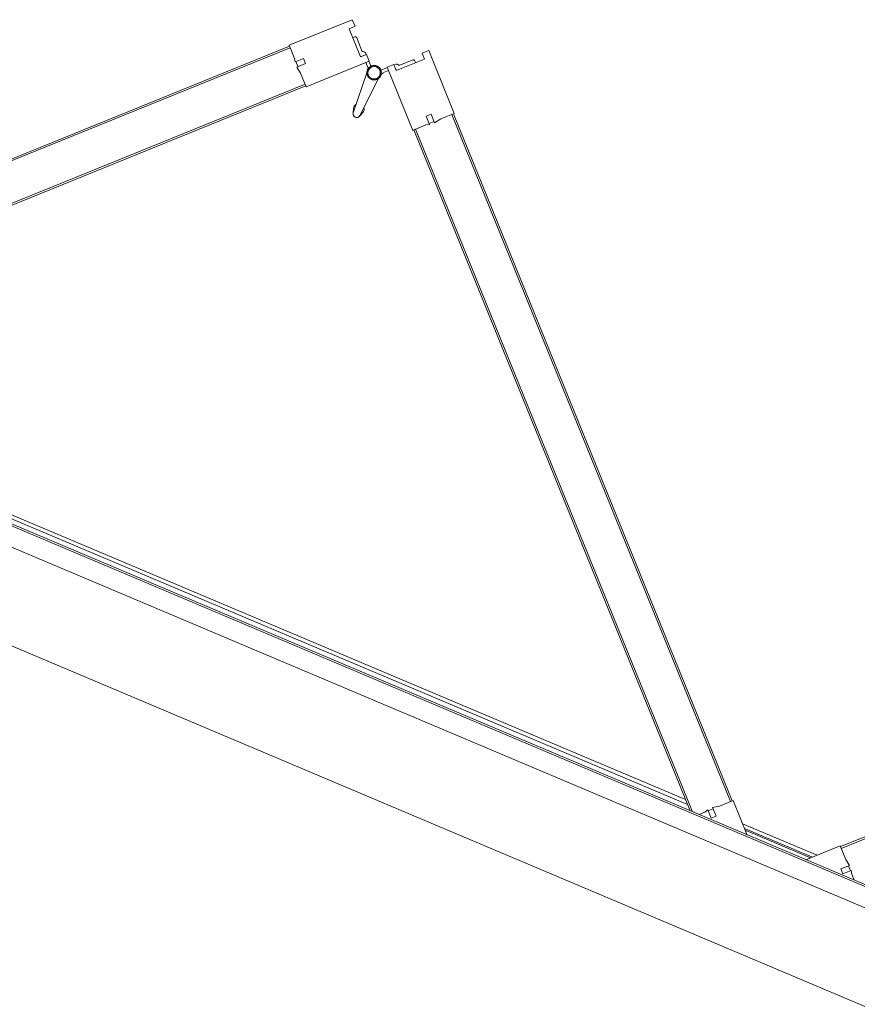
# Model space of a CAD drawing. Header units: millimetres. Extents: x 1512 to 2105, y 794 to 1149.
# Tile 140 of 256: x 1685.243 to 1686.18, y 1098.019 to 1099.12. Entities that reach past the tile are written whole.
import ezdxf

# ---------------------------------------------------------------- set-up
doc = ezdxf.new("R2010")
doc.units = ezdxf.units.MM
doc.layers.add('A-DOOR', color=31, linetype='Continuous', lineweight=9)

# ---------------------------------------------------------------- blocks, each defined once
blk = doc.blocks.new('5-panel_Bi-fold_external_door_10806 - Type 1-V11-همکف')
at = {"layer": 'A-DOOR'}
for p, q in [((-1.6227, 0.7434), (-1.6764, 0.6897)), ((-1.617, 0.7378), (-1.6227, 0.7434)), ((-1.6219, 0.7328), (-1.617, 0.7378)), ((-1.5305, 0.7449), (-1.5362, 0.7393)), ((-1.5362, 0.7393), (-1.5312, 0.7343)), ((-1.4768, 0.6912), (-1.5305, 0.7449)), ((-1.5979, 0.7088), (-1.6219, 0.7328)), ((-1.6124, 0.7268), (-1.6142, 0.7251)), ((-1.6124, 0.7268), (-1.6142, 0.7251)), ((-1.6124, 0.7268), (-1.6142, 0.7251)), ((-1.5992, 0.7157), (-1.6103, 0.7268)), ((-1.5312, 0.7343), (-1.5553, 0.7103)), ((-1.5429, 0.7284), (-1.554, 0.7173)), ((-1.539, 0.7266), (-1.5407, 0.7284)), ((-1.539, 0.7266), (-1.5407, 0.7284)), ((-1.539, 0.7266), (-1.5407, 0.7284)), ((-1.5586, 0.7165), (-1.56, 0.7151)), ((-1.641, 0.6543), (-1.5873, 0.7081)), ((-1.593, 0.7137), (-1.5979, 0.7088)), ((-1.5931, 0.7136), (-1.5946, 0.715)), ((-1.5873, 0.7081), (-1.593, 0.7137)), ((-1.5901, 0.7052), (-1.5858, 0.701)), ((-1.5821, 0.7025), (-1.5875, 0.7079)), ((-1.5657, 0.7094), (-1.5713, 0.7039)), ((-1.5673, 0.7025), (-1.5631, 0.7068)), ((-1.5602, 0.7153), (-1.5659, 0.7096)), ((-1.5659, 0.7096), (-1.5121, 0.6558)), ((-1.5553, 0.7103), (-1.5602, 0.7153)), ((-1.5844, 0.695), (-1.5811, 0.648)), ((-1.5731, 0.648), (-1.5698, 0.695)), ((-1.5706, 0.7031), (-1.5708, 0.7033)), ((-1.5706, 0.7031), (-1.5708, 0.7033)), ((-1.5706, 0.7031), (-1.5708, 0.7033)), ((-1.5706, 0.7031), (-1.5708, 0.7033)), ((-1.5706, 0.7031), (-1.5708, 0.7033)), ((-1.5706, 0.7031), (-1.5708, 0.7033)), ((-1.5706, 0.7031), (-1.5708, 0.7033)), ((-1.5706, 0.7031), (-1.5708, 0.7033)), ((-1.5706, 0.7031), (-1.5708, 0.7033)), ((-1.6757, 0.689), (-2.262, 0.1027)), ((-1.6743, 0.6876), (-2.2606, 0.1012)), ((-1.6764, 0.6897), (-1.6652, 0.6785)), ((-1.6757, 0.689), (-1.6743, 0.6876)), ((-1.4883, 0.6797), (-1.4768, 0.6912)), ((-1.4789, 0.6891), (-1.4775, 0.6905)), ((-1.4789, 0.6891), (-0.8926, 0.1027)), ((-1.4775, 0.6905), (-0.8912, 0.1042)), ((-0.7598, 0.1042), (-0.1735, 0.6905)), ((-0.7584, 0.1027), (-0.1721, 0.6891)), ((-1.6652, 0.6785), (-1.6632, 0.675)), ((-1.6632, 0.675), (-1.6561, 0.6821)), ((-1.6624, 0.6757), (-1.6582, 0.6715)), ((-1.6518, 0.6779), (-1.6592, 0.6705)), ((-1.6561, 0.6821), (-1.6518, 0.6779)), ((-1.5045, 0.6762), (-1.5003, 0.6804)), ((-1.4974, 0.6691), (-1.5045, 0.6762)), ((-1.5003, 0.6804), (-1.493, 0.6731)), ((-1.4982, 0.6698), (-1.4939, 0.6741)), ((-1.493, 0.6731), (-1.4883, 0.6797)), ((-1.6592, 0.6705), (-1.6526, 0.6659)), ((-1.6526, 0.6659), (-1.641, 0.6543)), ((-1.5121, 0.6558), (-1.501, 0.667)), ((-1.501, 0.667), (-1.4974, 0.6691)), ((-1.6432, 0.6565), (-2.2239, 0.0757)), ((-1.6417, 0.655), (-2.2211, 0.0757)), ((-1.6432, 0.6565), (-1.6417, 0.655)), ((-1.5827, 0.6523), (-1.5809, 0.647)), ((-1.5827, 0.6523), (-1.5811, 0.648)), ((-1.5809, 0.647), (-1.5827, 0.6523)), ((-1.5733, 0.647), (-1.5714, 0.6523)), ((-1.5714, 0.6523), (-1.5733, 0.647)), ((-1.5714, 0.6523), (-1.5731, 0.648)), ((-1.5114, 0.6566), (-1.51, 0.658)), ((-1.5114, 0.6566), (-0.9303, 0.0755)), ((-1.51, 0.658), (-0.9275, 0.0755)), ((-1.5809, 0.647), (-1.5811, 0.648)), ((-1.5733, 0.647), (-1.5732, 0.6474)), ((-0.8905, 0.1049), (-0.902, 0.0933)), ((-0.8912, 0.1042), (-0.8926, 0.1027)), ((-0.861, 0.0755), (-0.8905, 0.1049)), ((-0.7605, 0.1049), (-0.7899, 0.0755)), ((-0.749, 0.0933), (-0.7605, 0.1049)), ((-0.7584, 0.1027), (-0.7598, 0.1042)), ((-0.902, 0.0933), (-0.9086, 0.0887)), ((-0.9086, 0.0887), (-0.9012, 0.0814)), ((-0.7498, 0.0814), (-0.7424, 0.0887)), ((-0.7424, 0.0887), (-0.749, 0.0933)), ((-2.2157, 0.0811), (-0.936, 0.0811)), ((-0.94, 0.0851), (-2.2117, 0.0851)), ((-0.9147, 0.0807), (-0.9199, 0.0755)), ((-0.9126, 0.0842), (-0.9147, 0.0807)), ((-0.9055, 0.0771), (-0.9126, 0.0842)), ((-0.9076, 0.0877), (-0.9118, 0.0835)), ((-0.9012, 0.0814), (-0.9055, 0.0771)), ((-0.7803, 0.0851), (-0.8707, 0.0851)), ((-0.8667, 0.0811), (-0.7843, 0.0811)), ((-0.788, 0.0796), (-0.863, 0.0796)), ((-0.7455, 0.0771), (-0.7498, 0.0814)), ((-0.7384, 0.0842), (-0.7455, 0.0771)), ((-0.7391, 0.0835), (-0.7434, 0.0877)), ((-0.7363, 0.0807), (-0.7384, 0.0842)), ((-0.7311, 0.0755), (-0.7363, 0.0807)), ((2.581, 0.0759), (-2.331, 0.0759)), ((2.581, 0.0737), (-2.331, 0.0737)), ((-2.331, 0.0516), (2.581, 0.0516)), ((-2.331, -0.05), (2.581, -0.05))]:
    blk.add_line(p, q, dxfattribs=at)
at = {"layer": 'A-DOOR', "flags": 128}
for points in [[(-1.5771, 0.7063), (-1.5774, 0.7063), (-1.5777, 0.7063), (-1.578, 0.7063), (-1.5784, 0.7062), (-1.5787, 0.7062), (-1.579, 0.7061), (-1.5793, 0.706), (-1.5796, 0.7059), (-1.5799, 0.7058), (-1.5802, 0.7057), (-1.5805, 0.7056), (-1.5808, 0.7054), (-1.5811, 0.7053), (-1.5813, 0.7051), (-1.5816, 0.7049), (-1.5819, 0.7048), (-1.5821, 0.7046), (-1.5824, 0.7044), (-1.5826, 0.7041), (-1.5828, 0.7039), (-1.583, 0.7037), (-1.5832, 0.7034), (-1.5834, 0.7032), (-1.5836, 0.7029), (-1.5838, 0.7027), (-1.584, 0.7024), (-1.5841, 0.7021), (-1.5843, 0.7018), (-1.5844, 0.7015), (-1.5845, 0.7012), (-1.5846, 0.7009), (-1.5847, 0.7006), (-1.5848, 0.7003), (-1.5849, 0.7), (-1.585, 0.6997), (-1.585, 0.6994), (-1.585, 0.6991), (-1.5851, 0.6987), (-1.5851, 0.6984), (-1.5851, 0.6981), (-1.5851, 0.6978), (-1.585, 0.6975), (-1.585, 0.6972), (-1.5849, 0.6968), (-1.5849, 0.6965), (-1.5848, 0.6962), (-1.5847, 0.6959), (-1.5846, 0.6956), (-1.5845, 0.6953), (-1.5844, 0.695), (-1.5842, 0.6947), (-1.5841, 0.6944), (-1.5839, 0.6942), (-1.5837, 0.6939), (-1.5836, 0.6936), (-1.5834, 0.6934), (-1.5832, 0.6931), (-1.5829, 0.6929), (-1.5827, 0.6927), (-1.5825, 0.6924), (-1.5822, 0.6922), (-1.582, 0.692), (-1.5817, 0.6918), (-1.5815, 0.6917), (-1.5812, 0.6915), (-1.5809, 0.6913), (-1.5806, 0.6912), (-1.5804, 0.691), (-1.5801, 0.6909), (-1.5798, 0.6908), (-1.5795, 0.6907), (-1.5792, 0.6906), (-1.5788, 0.6905), (-1.5785, 0.6905), (-1.5782, 0.6904), (-1.5779, 0.6904), (-1.5776, 0.6904), (-1.5773, 0.6903), (-1.5771, 0.6903)], [(-1.5771, 0.7063), (-1.5774, 0.7063), (-1.5777, 0.7063), (-1.578, 0.7063), (-1.5784, 0.7062), (-1.5787, 0.7062), (-1.579, 0.7061), (-1.5793, 0.706), (-1.5796, 0.7059), (-1.5799, 0.7058), (-1.5802, 0.7057), (-1.5805, 0.7056), (-1.5808, 0.7054), (-1.5811, 0.7053), (-1.5813, 0.7051), (-1.5816, 0.7049), (-1.5819, 0.7048), (-1.5821, 0.7046), (-1.5824, 0.7044), (-1.5826, 0.7041), (-1.5828, 0.7039), (-1.583, 0.7037)], [(-1.5771, 0.7063), (-1.5774, 0.7063), (-1.5777, 0.7063), (-1.578, 0.7063), (-1.5784, 0.7062), (-1.5787, 0.7062), (-1.579, 0.7061), (-1.5793, 0.706), (-1.5796, 0.7059), (-1.5799, 0.7058), (-1.5802, 0.7057), (-1.5805, 0.7056), (-1.5808, 0.7054), (-1.5811, 0.7053), (-1.5813, 0.7051), (-1.5816, 0.7049), (-1.5819, 0.7048), (-1.5821, 0.7046), (-1.5824, 0.7044), (-1.5826, 0.7041), (-1.5828, 0.7039), (-1.583, 0.7037)], [(-1.5771, 0.7063), (-1.5774, 0.7063), (-1.5777, 0.7063), (-1.578, 0.7063), (-1.5784, 0.7062), (-1.5787, 0.7062), (-1.579, 0.7061), (-1.5793, 0.706), (-1.5796, 0.7059), (-1.5799, 0.7058), (-1.5802, 0.7057), (-1.5805, 0.7056), (-1.5808, 0.7054), (-1.5811, 0.7053), (-1.5813, 0.7051), (-1.5816, 0.7049), (-1.5819, 0.7048), (-1.5821, 0.7046), (-1.5824, 0.7044), (-1.5826, 0.7041), (-1.5828, 0.7039), (-1.583, 0.7037)], [(-1.5771, 0.7063), (-1.5774, 0.7063), (-1.5777, 0.7063), (-1.578, 0.7063), (-1.5784, 0.7062), (-1.5787, 0.7062), (-1.579, 0.7061), (-1.5793, 0.706), (-1.5796, 0.7059), (-1.5799, 0.7058), (-1.5802, 0.7057), (-1.5805, 0.7056), (-1.5808, 0.7054), (-1.5811, 0.7053), (-1.5813, 0.7051), (-1.5816, 0.7049), (-1.5819, 0.7048), (-1.5821, 0.7046), (-1.5824, 0.7044), (-1.5826, 0.7041), (-1.5828, 0.7039), (-1.583, 0.7037)], [(-1.5771, 0.7063), (-1.5774, 0.7063), (-1.5777, 0.7063), (-1.578, 0.7063), (-1.5784, 0.7062), (-1.5787, 0.7062), (-1.579, 0.7061), (-1.5793, 0.706), (-1.5796, 0.7059), (-1.5799, 0.7058), (-1.5802, 0.7057), (-1.5805, 0.7056), (-1.5808, 0.7054), (-1.5811, 0.7053), (-1.5813, 0.7051), (-1.5816, 0.7049), (-1.5819, 0.7048), (-1.5821, 0.7046), (-1.5824, 0.7044), (-1.5826, 0.7041), (-1.5828, 0.7039), (-1.583, 0.7037)], [(-1.5771, 0.7063), (-1.5774, 0.7063), (-1.5777, 0.7063), (-1.578, 0.7063), (-1.5784, 0.7062), (-1.5787, 0.7062), (-1.579, 0.7061), (-1.5793, 0.706), (-1.5796, 0.7059), (-1.5799, 0.7058), (-1.5802, 0.7057), (-1.5805, 0.7056), (-1.5808, 0.7054), (-1.5811, 0.7053), (-1.5813, 0.7051), (-1.5816, 0.7049), (-1.5819, 0.7048), (-1.5821, 0.7046), (-1.5824, 0.7044), (-1.5826, 0.7041), (-1.5828, 0.7039), (-1.583, 0.7037)], [(-1.5771, 0.7063), (-1.5774, 0.7063), (-1.5777, 0.7063), (-1.578, 0.7063), (-1.5784, 0.7062), (-1.5787, 0.7062), (-1.579, 0.7061), (-1.5793, 0.706), (-1.5796, 0.7059), (-1.5799, 0.7058), (-1.5802, 0.7057), (-1.5805, 0.7056), (-1.5808, 0.7054), (-1.5811, 0.7053), (-1.5813, 0.7051), (-1.5816, 0.7049), (-1.5819, 0.7048), (-1.5821, 0.7046), (-1.5824, 0.7044), (-1.5826, 0.7041), (-1.5828, 0.7039), (-1.583, 0.7037)], [(-1.5771, 0.7063), (-1.5774, 0.7063), (-1.5777, 0.7063), (-1.578, 0.7063), (-1.5784, 0.7062), (-1.5787, 0.7062), (-1.579, 0.7061), (-1.5793, 0.706), (-1.5796, 0.7059), (-1.5799, 0.7058), (-1.5802, 0.7057), (-1.5805, 0.7056), (-1.5808, 0.7054), (-1.5811, 0.7053), (-1.5813, 0.7051), (-1.5816, 0.7049), (-1.5819, 0.7048), (-1.5821, 0.7046), (-1.5824, 0.7044), (-1.5826, 0.7041), (-1.5828, 0.7039), (-1.583, 0.7037)], [(-1.5771, 0.7063), (-1.5774, 0.7063), (-1.5777, 0.7063), (-1.578, 0.7063), (-1.5784, 0.7062), (-1.5787, 0.7062), (-1.579, 0.7061), (-1.5793, 0.706), (-1.5796, 0.7059), (-1.5799, 0.7058), (-1.5802, 0.7057), (-1.5805, 0.7056), (-1.5808, 0.7054), (-1.5811, 0.7053), (-1.5813, 0.7051), (-1.5816, 0.7049), (-1.5819, 0.7048), (-1.5821, 0.7046), (-1.5824, 0.7044), (-1.5826, 0.7041), (-1.5828, 0.7039), (-1.583, 0.7037)], [(-1.5771, 0.7063), (-1.5774, 0.7063), (-1.5777, 0.7063), (-1.578, 0.7063), (-1.5784, 0.7062), (-1.5787, 0.7062), (-1.579, 0.7061), (-1.5793, 0.706), (-1.5796, 0.7059), (-1.5799, 0.7058), (-1.5802, 0.7057), (-1.5805, 0.7056), (-1.5808, 0.7054), (-1.5811, 0.7053), (-1.5813, 0.7051), (-1.5816, 0.7049), (-1.5819, 0.7048), (-1.5821, 0.7046), (-1.5824, 0.7044), (-1.5826, 0.7041), (-1.5828, 0.7039), (-1.583, 0.7037)], [(-1.5771, 0.7063), (-1.5774, 0.7063), (-1.5777, 0.7063), (-1.578, 0.7063), (-1.5784, 0.7062), (-1.5787, 0.7062), (-1.579, 0.7061), (-1.5793, 0.706), (-1.5796, 0.7059), (-1.5799, 0.7058), (-1.5802, 0.7057), (-1.5805, 0.7056), (-1.5808, 0.7054), (-1.5811, 0.7053), (-1.5813, 0.7051), (-1.5816, 0.7049), (-1.5819, 0.7048), (-1.5821, 0.7046), (-1.5824, 0.7044), (-1.5826, 0.7041), (-1.5828, 0.7039), (-1.583, 0.7037)], [(-1.5771, 0.7063), (-1.5774, 0.7063), (-1.5777, 0.7063), (-1.578, 0.7063), (-1.5784, 0.7062), (-1.5787, 0.7062), (-1.579, 0.7061), (-1.5793, 0.706), (-1.5796, 0.7059), (-1.5799, 0.7058), (-1.5802, 0.7057), (-1.5805, 0.7056), (-1.5808, 0.7054), (-1.5811, 0.7053), (-1.5813, 0.7051), (-1.5816, 0.7049), (-1.5819, 0.7048), (-1.5821, 0.7046), (-1.5824, 0.7044), (-1.5826, 0.7041), (-1.5828, 0.7039), (-1.583, 0.7037)], [(-1.5771, 0.7063), (-1.5774, 0.7063), (-1.5777, 0.7063), (-1.578, 0.7063), (-1.5784, 0.7062), (-1.5787, 0.7062), (-1.579, 0.7061), (-1.5793, 0.706), (-1.5796, 0.7059), (-1.5799, 0.7058), (-1.5802, 0.7057), (-1.5805, 0.7056), (-1.5808, 0.7054), (-1.5811, 0.7053), (-1.5813, 0.7051), (-1.5816, 0.7049), (-1.5819, 0.7048), (-1.5821, 0.7046), (-1.5824, 0.7044), (-1.5826, 0.7041), (-1.5828, 0.7039), (-1.583, 0.7037)], [(-1.5712, 0.7038), (-1.5714, 0.704), (-1.5717, 0.7042), (-1.5719, 0.7045), (-1.5722, 0.7047), (-1.5724, 0.7048), (-1.5727, 0.705), (-1.573, 0.7052), (-1.5732, 0.7054), (-1.5735, 0.7055), (-1.5738, 0.7056), (-1.5741, 0.7058), (-1.5744, 0.7059), (-1.5747, 0.706), (-1.575, 0.7061), (-1.5753, 0.7061), (-1.5756, 0.7062), (-1.576, 0.7063), (-1.5763, 0.7063), (-1.5766, 0.7063), (-1.5769, 0.7063), (-1.5771, 0.7063)], [(-1.5771, 0.6903), (-1.5768, 0.6903), (-1.5764, 0.6904), (-1.5761, 0.6904), (-1.5758, 0.6904), (-1.5755, 0.6905), (-1.5752, 0.6906), (-1.5749, 0.6907), (-1.5746, 0.6907), (-1.5743, 0.6909), (-1.574, 0.691), (-1.5737, 0.6911), (-1.5734, 0.6912), (-1.5731, 0.6914), (-1.5728, 0.6916), (-1.5726, 0.6917), (-1.5723, 0.6919), (-1.5721, 0.6921), (-1.5718, 0.6923), (-1.5716, 0.6925), (-1.5713, 0.6928), (-1.5711, 0.693), (-1.5709, 0.6932), (-1.5707, 0.6935), (-1.5705, 0.6938), (-1.5704, 0.694), (-1.5702, 0.6943), (-1.57, 0.6946), (-1.5699, 0.6949), (-1.5697, 0.6951), (-1.5696, 0.6954), (-1.5695, 0.6957), (-1.5694, 0.696), (-1.5693, 0.6964), (-1.5693, 0.6967), (-1.5692, 0.697), (-1.5692, 0.6973), (-1.5691, 0.6976), (-1.5691, 0.6979), (-1.5691, 0.6983), (-1.5691, 0.6986), (-1.5691, 0.6989), (-1.5691, 0.6992), (-1.5692, 0.6995), (-1.5692, 0.6998), (-1.5693, 0.7002), (-1.5694, 0.7005), (-1.5695, 0.7008), (-1.5696, 0.7011), (-1.5697, 0.7014), (-1.5698, 0.7017), (-1.5699, 0.702), (-1.5701, 0.7022), (-1.5703, 0.7025), (-1.5704, 0.7028), (-1.5706, 0.7031), (-1.5708, 0.7033), (-1.571, 0.7036), (-1.5712, 0.7038), (-1.5714, 0.704), (-1.5717, 0.7042), (-1.5719, 0.7045), (-1.5722, 0.7047), (-1.5724, 0.7048), (-1.5727, 0.705), (-1.573, 0.7052), (-1.5732, 0.7054), (-1.5735, 0.7055), (-1.5738, 0.7056), (-1.5741, 0.7058), (-1.5744, 0.7059), (-1.5747, 0.706), (-1.575, 0.7061), (-1.5753, 0.7061), (-1.5756, 0.7062), (-1.576, 0.7063), (-1.5763, 0.7063), (-1.5766, 0.7063), (-1.5769, 0.7063), (-1.5771, 0.7063)], [(-1.5712, 0.7038), (-1.5714, 0.704), (-1.5717, 0.7042), (-1.5719, 0.7045), (-1.5722, 0.7047), (-1.5724, 0.7048), (-1.5727, 0.705), (-1.573, 0.7052), (-1.5732, 0.7054), (-1.5735, 0.7055), (-1.5738, 0.7056), (-1.5741, 0.7058), (-1.5744, 0.7059), (-1.5747, 0.706), (-1.575, 0.7061), (-1.5753, 0.7061), (-1.5756, 0.7062), (-1.576, 0.7063), (-1.5763, 0.7063), (-1.5766, 0.7063), (-1.5769, 0.7063), (-1.5771, 0.7063)], [(-1.5712, 0.7038), (-1.5714, 0.704), (-1.5717, 0.7042), (-1.5719, 0.7045), (-1.5722, 0.7047), (-1.5724, 0.7048), (-1.5727, 0.705), (-1.573, 0.7052), (-1.5732, 0.7054), (-1.5735, 0.7055), (-1.5738, 0.7056), (-1.5741, 0.7058), (-1.5744, 0.7059), (-1.5747, 0.706), (-1.575, 0.7061), (-1.5753, 0.7061), (-1.5756, 0.7062), (-1.576, 0.7063), (-1.5763, 0.7063), (-1.5766, 0.7063), (-1.5769, 0.7063), (-1.5771, 0.7063)], [(-1.5712, 0.7038), (-1.5714, 0.704), (-1.5717, 0.7042), (-1.5719, 0.7045), (-1.5722, 0.7047), (-1.5724, 0.7048), (-1.5727, 0.705), (-1.573, 0.7052), (-1.5732, 0.7054), (-1.5735, 0.7055), (-1.5738, 0.7056), (-1.5741, 0.7058), (-1.5744, 0.7059), (-1.5747, 0.706), (-1.575, 0.7061), (-1.5753, 0.7061), (-1.5756, 0.7062), (-1.576, 0.7063), (-1.5763, 0.7063), (-1.5766, 0.7063), (-1.5769, 0.7063), (-1.5771, 0.7063)], [(-1.5741, 0.7058), (-1.5744, 0.7059), (-1.5747, 0.706), (-1.575, 0.7061), (-1.5753, 0.7061), (-1.5756, 0.7062), (-1.576, 0.7063), (-1.5763, 0.7063), (-1.5766, 0.7063)], [(-1.5741, 0.7058), (-1.5744, 0.7059), (-1.5747, 0.706), (-1.575, 0.7061), (-1.5753, 0.7061), (-1.5756, 0.7062), (-1.576, 0.7063), (-1.5763, 0.7063), (-1.5766, 0.7063)], [(-1.5741, 0.7058), (-1.5744, 0.7059), (-1.5747, 0.706), (-1.575, 0.7061), (-1.5753, 0.7061), (-1.5756, 0.7062), (-1.576, 0.7063), (-1.5763, 0.7063), (-1.5766, 0.7063)], [(-1.5741, 0.7058), (-1.5744, 0.7059), (-1.5747, 0.706), (-1.575, 0.7061), (-1.5753, 0.7061), (-1.5756, 0.7062), (-1.576, 0.7063), (-1.5763, 0.7063), (-1.5766, 0.7063)], [(-1.5741, 0.7058), (-1.5744, 0.7059), (-1.5747, 0.706), (-1.575, 0.7061), (-1.5753, 0.7061), (-1.5756, 0.7062), (-1.576, 0.7063), (-1.5763, 0.7063), (-1.5766, 0.7063)], [(-1.5741, 0.7058), (-1.5744, 0.7059), (-1.5747, 0.706), (-1.575, 0.7061), (-1.5753, 0.7061), (-1.5756, 0.7062), (-1.576, 0.7063), (-1.5763, 0.7063), (-1.5766, 0.7063)], [(-1.5741, 0.7058), (-1.5744, 0.7059), (-1.5747, 0.706), (-1.575, 0.7061), (-1.5753, 0.7061), (-1.5756, 0.7062), (-1.576, 0.7063), (-1.5763, 0.7063), (-1.5766, 0.7063)], [(-1.5741, 0.7058), (-1.5744, 0.7059), (-1.5747, 0.706), (-1.575, 0.7061), (-1.5753, 0.7061), (-1.5756, 0.7062), (-1.576, 0.7063), (-1.5763, 0.7063), (-1.5766, 0.7063)], [(-1.5741, 0.7058), (-1.5744, 0.7059), (-1.5747, 0.706), (-1.575, 0.7061), (-1.5753, 0.7061), (-1.5756, 0.7062), (-1.576, 0.7063), (-1.5763, 0.7063), (-1.5766, 0.7063)], [(-1.5712, 0.7038), (-1.5714, 0.704), (-1.5717, 0.7042), (-1.5719, 0.7045), (-1.5722, 0.7047), (-1.5724, 0.7048), (-1.5727, 0.705), (-1.573, 0.7052), (-1.5732, 0.7054), (-1.5735, 0.7055), (-1.5738, 0.7056)], [(-1.5712, 0.7038), (-1.5714, 0.704), (-1.5717, 0.7042), (-1.5719, 0.7045), (-1.5722, 0.7047), (-1.5724, 0.7048), (-1.5727, 0.705), (-1.573, 0.7052), (-1.5732, 0.7054), (-1.5735, 0.7055), (-1.5738, 0.7056)], [(-1.5712, 0.7038), (-1.5714, 0.704), (-1.5717, 0.7042), (-1.5719, 0.7045), (-1.5722, 0.7047), (-1.5724, 0.7048), (-1.5727, 0.705), (-1.573, 0.7052), (-1.5732, 0.7054), (-1.5735, 0.7055), (-1.5738, 0.7056)], [(-1.5712, 0.7038), (-1.5714, 0.704), (-1.5717, 0.7042), (-1.5719, 0.7045), (-1.5722, 0.7047), (-1.5724, 0.7048), (-1.5727, 0.705), (-1.573, 0.7052), (-1.5732, 0.7054), (-1.5735, 0.7055), (-1.5738, 0.7056)], [(-1.5712, 0.7038), (-1.5714, 0.704), (-1.5717, 0.7042), (-1.5719, 0.7045), (-1.5722, 0.7047), (-1.5724, 0.7048), (-1.5727, 0.705), (-1.573, 0.7052), (-1.5732, 0.7054), (-1.5735, 0.7055), (-1.5738, 0.7056)], [(-1.5712, 0.7038), (-1.5714, 0.704), (-1.5717, 0.7042), (-1.5719, 0.7045), (-1.5722, 0.7047), (-1.5724, 0.7048), (-1.5727, 0.705), (-1.573, 0.7052), (-1.5732, 0.7054), (-1.5735, 0.7055), (-1.5738, 0.7056)], [(-1.5712, 0.7038), (-1.5714, 0.704), (-1.5717, 0.7042), (-1.5719, 0.7045), (-1.5722, 0.7047), (-1.5724, 0.7048), (-1.5727, 0.705), (-1.573, 0.7052), (-1.5732, 0.7054), (-1.5735, 0.7055), (-1.5738, 0.7056)], [(-1.5712, 0.7038), (-1.5714, 0.704), (-1.5717, 0.7042), (-1.5719, 0.7045), (-1.5722, 0.7047), (-1.5724, 0.7048), (-1.5727, 0.705), (-1.573, 0.7052), (-1.5732, 0.7054), (-1.5735, 0.7055), (-1.5738, 0.7056)], [(-1.5712, 0.7038), (-1.5714, 0.704), (-1.5717, 0.7042), (-1.5719, 0.7045), (-1.5722, 0.7047), (-1.5724, 0.7048), (-1.5727, 0.705), (-1.573, 0.7052), (-1.5732, 0.7054), (-1.5735, 0.7055), (-1.5738, 0.7056)], [(-1.5845, 0.7012), (-1.5846, 0.7009), (-1.5847, 0.7006), (-1.5848, 0.7003), (-1.5849, 0.7), (-1.585, 0.6997), (-1.585, 0.6994), (-1.585, 0.6991), (-1.5851, 0.6987), (-1.5851, 0.6984), (-1.5851, 0.6981), (-1.5851, 0.6978), (-1.585, 0.6975), (-1.585, 0.6972), (-1.5849, 0.6968), (-1.5849, 0.6965), (-1.5848, 0.6962), (-1.5847, 0.6959), (-1.5846, 0.6956), (-1.5845, 0.6953)], [(-1.5845, 0.7012), (-1.5846, 0.7009), (-1.5847, 0.7006), (-1.5848, 0.7003), (-1.5849, 0.7), (-1.585, 0.6997), (-1.585, 0.6994), (-1.585, 0.6991), (-1.5851, 0.6987), (-1.5851, 0.6984), (-1.5851, 0.6981), (-1.5851, 0.6978), (-1.585, 0.6975), (-1.585, 0.6972), (-1.5849, 0.6968), (-1.5849, 0.6965), (-1.5848, 0.6962), (-1.5847, 0.6959), (-1.5846, 0.6956), (-1.5845, 0.6953)], [(-1.5845, 0.7012), (-1.5846, 0.7009), (-1.5847, 0.7006), (-1.5848, 0.7003), (-1.5849, 0.7), (-1.585, 0.6997), (-1.585, 0.6994), (-1.585, 0.6991), (-1.5851, 0.6987), (-1.5851, 0.6984), (-1.5851, 0.6981), (-1.5851, 0.6978), (-1.585, 0.6975), (-1.585, 0.6972), (-1.5849, 0.6968), (-1.5849, 0.6965), (-1.5848, 0.6962), (-1.5847, 0.6959), (-1.5846, 0.6956), (-1.5845, 0.6953)], [(-1.5845, 0.7012), (-1.5846, 0.7009), (-1.5847, 0.7006), (-1.5848, 0.7003), (-1.5849, 0.7), (-1.585, 0.6997), (-1.585, 0.6994), (-1.585, 0.6991), (-1.5851, 0.6987), (-1.5851, 0.6984), (-1.5851, 0.6981), (-1.5851, 0.6978), (-1.585, 0.6975), (-1.585, 0.6972), (-1.5849, 0.6968), (-1.5849, 0.6965), (-1.5848, 0.6962), (-1.5847, 0.6959), (-1.5846, 0.6956), (-1.5845, 0.6953)], [(-1.5845, 0.7012), (-1.5846, 0.7009), (-1.5847, 0.7006), (-1.5848, 0.7003), (-1.5849, 0.7), (-1.585, 0.6997), (-1.585, 0.6994), (-1.585, 0.6991), (-1.5851, 0.6987), (-1.5851, 0.6984), (-1.5851, 0.6981), (-1.5851, 0.6978), (-1.585, 0.6975), (-1.585, 0.6972), (-1.5849, 0.6968), (-1.5849, 0.6965), (-1.5848, 0.6962), (-1.5847, 0.6959), (-1.5846, 0.6956), (-1.5845, 0.6953)], [(-1.5845, 0.7012), (-1.5846, 0.7009), (-1.5847, 0.7006), (-1.5848, 0.7003), (-1.5849, 0.7), (-1.585, 0.6997), (-1.585, 0.6994), (-1.585, 0.6991), (-1.5851, 0.6987), (-1.5851, 0.6984), (-1.5851, 0.6981), (-1.5851, 0.6978), (-1.585, 0.6975), (-1.585, 0.6972), (-1.5849, 0.6968), (-1.5849, 0.6965), (-1.5848, 0.6962), (-1.5847, 0.6959), (-1.5846, 0.6956), (-1.5845, 0.6953), (-1.5844, 0.695), (-1.5842, 0.6947), (-1.5841, 0.6944), (-1.5839, 0.6942), (-1.5837, 0.6939), (-1.5836, 0.6936), (-1.5834, 0.6934), (-1.5832, 0.6931), (-1.5829, 0.6929), (-1.5827, 0.6927), (-1.5825, 0.6924), (-1.5822, 0.6922), (-1.582, 0.692), (-1.5817, 0.6918), (-1.5815, 0.6917), (-1.5812, 0.6915), (-1.5809, 0.6913), (-1.5806, 0.6912), (-1.5804, 0.691)], [(-1.5845, 0.7012), (-1.5846, 0.7009), (-1.5847, 0.7006), (-1.5848, 0.7003), (-1.5849, 0.7), (-1.585, 0.6997), (-1.585, 0.6994), (-1.585, 0.6991), (-1.5851, 0.6987), (-1.5851, 0.6984), (-1.5851, 0.6981), (-1.5851, 0.6978), (-1.585, 0.6975), (-1.585, 0.6972), (-1.5849, 0.6968), (-1.5849, 0.6965), (-1.5848, 0.6962), (-1.5847, 0.6959), (-1.5846, 0.6956), (-1.5845, 0.6953), (-1.5844, 0.695), (-1.5842, 0.6947), (-1.5841, 0.6944), (-1.5839, 0.6942), (-1.5837, 0.6939), (-1.5836, 0.6936), (-1.5834, 0.6934), (-1.5832, 0.6931), (-1.5829, 0.6929), (-1.5827, 0.6927), (-1.5825, 0.6924), (-1.5822, 0.6922), (-1.582, 0.692), (-1.5817, 0.6918), (-1.5815, 0.6917), (-1.5812, 0.6915), (-1.5809, 0.6913), (-1.5806, 0.6912), (-1.5804, 0.691)], [(-1.5845, 0.7012), (-1.5846, 0.7009), (-1.5847, 0.7006), (-1.5848, 0.7003), (-1.5849, 0.7), (-1.585, 0.6997), (-1.585, 0.6994), (-1.585, 0.6991), (-1.5851, 0.6987), (-1.5851, 0.6984), (-1.5851, 0.6981), (-1.5851, 0.6978), (-1.585, 0.6975), (-1.585, 0.6972), (-1.5849, 0.6968), (-1.5849, 0.6965), (-1.5848, 0.6962), (-1.5847, 0.6959), (-1.5846, 0.6956), (-1.5845, 0.6953), (-1.5844, 0.695), (-1.5842, 0.6947), (-1.5841, 0.6944), (-1.5839, 0.6942), (-1.5837, 0.6939), (-1.5836, 0.6936), (-1.5834, 0.6934), (-1.5832, 0.6931), (-1.5829, 0.6929), (-1.5827, 0.6927), (-1.5825, 0.6924), (-1.5822, 0.6922), (-1.582, 0.692), (-1.5817, 0.6918), (-1.5815, 0.6917), (-1.5812, 0.6915), (-1.5809, 0.6913), (-1.5806, 0.6912), (-1.5804, 0.691)], [(-1.5845, 0.7012), (-1.5846, 0.7009), (-1.5847, 0.7006), (-1.5848, 0.7003), (-1.5849, 0.7), (-1.585, 0.6997), (-1.585, 0.6994), (-1.585, 0.6991), (-1.5851, 0.6987), (-1.5851, 0.6984), (-1.5851, 0.6981), (-1.5851, 0.6978), (-1.585, 0.6975), (-1.585, 0.6972), (-1.5849, 0.6968), (-1.5849, 0.6965), (-1.5848, 0.6962), (-1.5847, 0.6959), (-1.5846, 0.6956), (-1.5845, 0.6953), (-1.5844, 0.695), (-1.5842, 0.6947), (-1.5841, 0.6944), (-1.5839, 0.6942), (-1.5837, 0.6939), (-1.5836, 0.6936), (-1.5834, 0.6934), (-1.5832, 0.6931), (-1.5829, 0.6929), (-1.5827, 0.6927), (-1.5825, 0.6924), (-1.5822, 0.6922), (-1.582, 0.692), (-1.5817, 0.6918), (-1.5815, 0.6917), (-1.5812, 0.6915), (-1.5809, 0.6913), (-1.5806, 0.6912), (-1.5804, 0.691)], [(-1.5845, 0.7012), (-1.5846, 0.7009), (-1.5847, 0.7006), (-1.5848, 0.7003), (-1.5849, 0.7), (-1.585, 0.6997), (-1.585, 0.6994), (-1.585, 0.6991), (-1.5851, 0.6987), (-1.5851, 0.6984), (-1.5851, 0.6981), (-1.5851, 0.6978), (-1.585, 0.6975), (-1.585, 0.6972), (-1.5849, 0.6968), (-1.5849, 0.6965), (-1.5848, 0.6962), (-1.5847, 0.6959), (-1.5846, 0.6956), (-1.5845, 0.6953)], [(-1.5845, 0.7012), (-1.5846, 0.7009), (-1.5847, 0.7006), (-1.5848, 0.7003), (-1.5849, 0.7), (-1.585, 0.6997), (-1.585, 0.6994), (-1.585, 0.6991), (-1.5851, 0.6987), (-1.5851, 0.6984), (-1.5851, 0.6981), (-1.5851, 0.6978), (-1.585, 0.6975), (-1.585, 0.6972), (-1.5849, 0.6968), (-1.5849, 0.6965), (-1.5848, 0.6962), (-1.5847, 0.6959), (-1.5846, 0.6956), (-1.5845, 0.6953)], [(-1.5845, 0.7012), (-1.5846, 0.7009), (-1.5847, 0.7006), (-1.5848, 0.7003), (-1.5849, 0.7), (-1.585, 0.6997), (-1.585, 0.6994), (-1.585, 0.6991), (-1.5851, 0.6987), (-1.5851, 0.6984), (-1.5851, 0.6981), (-1.5851, 0.6978), (-1.585, 0.6975), (-1.585, 0.6972), (-1.5849, 0.6968), (-1.5849, 0.6965), (-1.5848, 0.6962), (-1.5847, 0.6959), (-1.5846, 0.6956), (-1.5845, 0.6953)], [(-1.5845, 0.7012), (-1.5846, 0.7009), (-1.5847, 0.7006), (-1.5848, 0.7003), (-1.5849, 0.7), (-1.585, 0.6997), (-1.585, 0.6994), (-1.585, 0.6991), (-1.5851, 0.6987), (-1.5851, 0.6984), (-1.5851, 0.6981), (-1.5851, 0.6978), (-1.585, 0.6975), (-1.585, 0.6972), (-1.5849, 0.6968), (-1.5849, 0.6965), (-1.5848, 0.6962), (-1.5847, 0.6959), (-1.5846, 0.6956), (-1.5845, 0.6953)], [(-1.5771, 0.6903), (-1.5768, 0.6903), (-1.5764, 0.6904), (-1.5761, 0.6904), (-1.5758, 0.6904), (-1.5755, 0.6905), (-1.5752, 0.6906), (-1.5749, 0.6907), (-1.5746, 0.6907), (-1.5743, 0.6909), (-1.574, 0.691), (-1.5737, 0.6911), (-1.5734, 0.6912), (-1.5731, 0.6914), (-1.5728, 0.6916), (-1.5726, 0.6917), (-1.5723, 0.6919), (-1.5721, 0.6921), (-1.5718, 0.6923), (-1.5716, 0.6925), (-1.5713, 0.6928), (-1.5711, 0.693), (-1.5709, 0.6932), (-1.5707, 0.6935), (-1.5705, 0.6938), (-1.5704, 0.694), (-1.5702, 0.6943), (-1.57, 0.6946), (-1.5699, 0.6949), (-1.5697, 0.6951), (-1.5696, 0.6954), (-1.5695, 0.6957), (-1.5694, 0.696), (-1.5693, 0.6964), (-1.5693, 0.6967), (-1.5692, 0.697), (-1.5692, 0.6973), (-1.5691, 0.6976), (-1.5691, 0.6979), (-1.5691, 0.6983), (-1.5691, 0.6986), (-1.5691, 0.6989), (-1.5691, 0.6992), (-1.5692, 0.6995), (-1.5692, 0.6998), (-1.5693, 0.7002), (-1.5694, 0.7005), (-1.5695, 0.7008), (-1.5696, 0.7011), (-1.5697, 0.7014), (-1.5698, 0.7017), (-1.5699, 0.702), (-1.5701, 0.7022), (-1.5703, 0.7025), (-1.5704, 0.7028), (-1.5706, 0.7031), (-1.5708, 0.7033)], [(-1.5771, 0.6903), (-1.5768, 0.6903), (-1.5764, 0.6904), (-1.5761, 0.6904), (-1.5758, 0.6904), (-1.5755, 0.6905), (-1.5752, 0.6906), (-1.5749, 0.6907), (-1.5746, 0.6907), (-1.5743, 0.6909), (-1.574, 0.691), (-1.5737, 0.6911), (-1.5734, 0.6912), (-1.5731, 0.6914), (-1.5728, 0.6916), (-1.5726, 0.6917), (-1.5723, 0.6919), (-1.5721, 0.6921), (-1.5718, 0.6923), (-1.5716, 0.6925), (-1.5713, 0.6928), (-1.5711, 0.693), (-1.5709, 0.6932), (-1.5707, 0.6935), (-1.5705, 0.6938), (-1.5704, 0.694), (-1.5702, 0.6943), (-1.57, 0.6946), (-1.5699, 0.6949), (-1.5697, 0.6951), (-1.5696, 0.6954), (-1.5695, 0.6957), (-1.5694, 0.696), (-1.5693, 0.6964), (-1.5693, 0.6967), (-1.5692, 0.697), (-1.5692, 0.6973), (-1.5691, 0.6976), (-1.5691, 0.6979), (-1.5691, 0.6983), (-1.5691, 0.6986), (-1.5691, 0.6989), (-1.5691, 0.6992), (-1.5692, 0.6995), (-1.5692, 0.6998), (-1.5693, 0.7002), (-1.5694, 0.7005), (-1.5695, 0.7008), (-1.5696, 0.7011), (-1.5697, 0.7014), (-1.5698, 0.7017), (-1.5699, 0.702), (-1.5701, 0.7022), (-1.5703, 0.7025), (-1.5704, 0.7028), (-1.5706, 0.7031), (-1.5708, 0.7033)], [(-1.5771, 0.6903), (-1.5768, 0.6903), (-1.5764, 0.6904), (-1.5761, 0.6904), (-1.5758, 0.6904), (-1.5755, 0.6905), (-1.5752, 0.6906), (-1.5749, 0.6907), (-1.5746, 0.6907), (-1.5743, 0.6909), (-1.574, 0.691), (-1.5737, 0.6911), (-1.5734, 0.6912), (-1.5731, 0.6914), (-1.5728, 0.6916), (-1.5726, 0.6917), (-1.5723, 0.6919), (-1.5721, 0.6921), (-1.5718, 0.6923), (-1.5716, 0.6925), (-1.5713, 0.6928), (-1.5711, 0.693), (-1.5709, 0.6932), (-1.5707, 0.6935), (-1.5705, 0.6938), (-1.5704, 0.694), (-1.5702, 0.6943), (-1.57, 0.6946), (-1.5699, 0.6949), (-1.5697, 0.6951), (-1.5696, 0.6954), (-1.5695, 0.6957), (-1.5694, 0.696), (-1.5693, 0.6964), (-1.5693, 0.6967), (-1.5692, 0.697), (-1.5692, 0.6973), (-1.5691, 0.6976), (-1.5691, 0.6979), (-1.5691, 0.6983), (-1.5691, 0.6986), (-1.5691, 0.6989), (-1.5691, 0.6992), (-1.5692, 0.6995), (-1.5692, 0.6998), (-1.5693, 0.7002), (-1.5694, 0.7005), (-1.5695, 0.7008), (-1.5696, 0.7011), (-1.5697, 0.7014), (-1.5698, 0.7017), (-1.5699, 0.702), (-1.5701, 0.7022), (-1.5703, 0.7025), (-1.5704, 0.7028), (-1.5706, 0.7031), (-1.5708, 0.7033)], [(-1.5771, 0.6903), (-1.5768, 0.6903), (-1.5764, 0.6904), (-1.5761, 0.6904), (-1.5758, 0.6904), (-1.5755, 0.6905), (-1.5752, 0.6906), (-1.5749, 0.6907), (-1.5746, 0.6907), (-1.5743, 0.6909), (-1.574, 0.691), (-1.5737, 0.6911), (-1.5734, 0.6912), (-1.5731, 0.6914), (-1.5728, 0.6916), (-1.5726, 0.6917), (-1.5723, 0.6919), (-1.5721, 0.6921), (-1.5718, 0.6923), (-1.5716, 0.6925), (-1.5713, 0.6928), (-1.5711, 0.693), (-1.5709, 0.6932), (-1.5707, 0.6935), (-1.5705, 0.6938), (-1.5704, 0.694), (-1.5702, 0.6943), (-1.57, 0.6946), (-1.5699, 0.6949), (-1.5697, 0.6951), (-1.5696, 0.6954), (-1.5695, 0.6957), (-1.5694, 0.696), (-1.5693, 0.6964), (-1.5693, 0.6967), (-1.5692, 0.697), (-1.5692, 0.6973), (-1.5691, 0.6976), (-1.5691, 0.6979), (-1.5691, 0.6983), (-1.5691, 0.6986), (-1.5691, 0.6989), (-1.5691, 0.6992), (-1.5692, 0.6995), (-1.5692, 0.6998), (-1.5693, 0.7002), (-1.5694, 0.7005), (-1.5695, 0.7008), (-1.5696, 0.7011), (-1.5697, 0.7014), (-1.5698, 0.7017), (-1.5699, 0.702), (-1.5701, 0.7022), (-1.5703, 0.7025), (-1.5704, 0.7028), (-1.5706, 0.7031), (-1.5708, 0.7033)], [(-1.5696, 0.6954), (-1.5695, 0.6957), (-1.5694, 0.696), (-1.5693, 0.6964), (-1.5693, 0.6967), (-1.5692, 0.697), (-1.5692, 0.6973), (-1.5691, 0.6976), (-1.5691, 0.6979), (-1.5691, 0.6983), (-1.5691, 0.6986), (-1.5691, 0.6989), (-1.5691, 0.6992), (-1.5692, 0.6995), (-1.5692, 0.6998), (-1.5693, 0.7002), (-1.5694, 0.7005), (-1.5695, 0.7008), (-1.5696, 0.7011), (-1.5697, 0.7014), (-1.5698, 0.7017), (-1.5699, 0.702), (-1.5701, 0.7022)], [(-1.5696, 0.6954), (-1.5695, 0.6957), (-1.5694, 0.696), (-1.5693, 0.6964), (-1.5693, 0.6967), (-1.5692, 0.697), (-1.5692, 0.6973), (-1.5691, 0.6976), (-1.5691, 0.6979), (-1.5691, 0.6983), (-1.5691, 0.6986), (-1.5691, 0.6989), (-1.5691, 0.6992), (-1.5692, 0.6995), (-1.5692, 0.6998), (-1.5693, 0.7002), (-1.5694, 0.7005), (-1.5695, 0.7008), (-1.5696, 0.7011), (-1.5697, 0.7014), (-1.5698, 0.7017), (-1.5699, 0.702)], [(-1.5696, 0.6954), (-1.5695, 0.6957), (-1.5694, 0.696), (-1.5693, 0.6964), (-1.5693, 0.6967), (-1.5692, 0.697), (-1.5692, 0.6973), (-1.5691, 0.6976), (-1.5691, 0.6979), (-1.5691, 0.6983), (-1.5691, 0.6986), (-1.5691, 0.6989), (-1.5691, 0.6992), (-1.5692, 0.6995), (-1.5692, 0.6998), (-1.5693, 0.7002), (-1.5694, 0.7005), (-1.5695, 0.7008), (-1.5696, 0.7011), (-1.5697, 0.7014), (-1.5698, 0.7017), (-1.5699, 0.702)], [(-1.5696, 0.6954), (-1.5695, 0.6957), (-1.5694, 0.696), (-1.5693, 0.6964), (-1.5693, 0.6967), (-1.5692, 0.697), (-1.5692, 0.6973), (-1.5691, 0.6976), (-1.5691, 0.6979), (-1.5691, 0.6983), (-1.5691, 0.6986), (-1.5691, 0.6989), (-1.5691, 0.6992), (-1.5692, 0.6995), (-1.5692, 0.6998), (-1.5693, 0.7002), (-1.5694, 0.7005), (-1.5695, 0.7008), (-1.5696, 0.7011), (-1.5697, 0.7014), (-1.5698, 0.7017), (-1.5699, 0.702)], [(-1.5696, 0.6954), (-1.5695, 0.6957), (-1.5694, 0.696), (-1.5693, 0.6964), (-1.5693, 0.6967), (-1.5692, 0.697), (-1.5692, 0.6973), (-1.5691, 0.6976), (-1.5691, 0.6979), (-1.5691, 0.6983), (-1.5691, 0.6986), (-1.5691, 0.6989), (-1.5691, 0.6992), (-1.5692, 0.6995), (-1.5692, 0.6998), (-1.5693, 0.7002), (-1.5694, 0.7005), (-1.5695, 0.7008), (-1.5696, 0.7011), (-1.5697, 0.7014), (-1.5698, 0.7017), (-1.5699, 0.702)], [(-1.5696, 0.6954), (-1.5695, 0.6957), (-1.5694, 0.696), (-1.5693, 0.6964), (-1.5693, 0.6967), (-1.5692, 0.697), (-1.5692, 0.6973), (-1.5691, 0.6976), (-1.5691, 0.6979), (-1.5691, 0.6983), (-1.5691, 0.6986), (-1.5691, 0.6989), (-1.5691, 0.6992), (-1.5692, 0.6995), (-1.5692, 0.6998), (-1.5693, 0.7002), (-1.5694, 0.7005), (-1.5695, 0.7008), (-1.5696, 0.7011), (-1.5697, 0.7014), (-1.5698, 0.7017), (-1.5699, 0.702)], [(-1.5696, 0.6954), (-1.5695, 0.6957), (-1.5694, 0.696), (-1.5693, 0.6964), (-1.5693, 0.6967), (-1.5692, 0.697), (-1.5692, 0.6973), (-1.5691, 0.6976), (-1.5691, 0.6979), (-1.5691, 0.6983), (-1.5691, 0.6986), (-1.5691, 0.6989), (-1.5691, 0.6992), (-1.5692, 0.6995), (-1.5692, 0.6998), (-1.5693, 0.7002), (-1.5694, 0.7005), (-1.5695, 0.7008), (-1.5696, 0.7011), (-1.5697, 0.7014), (-1.5698, 0.7017), (-1.5699, 0.702)], [(-1.5696, 0.6954), (-1.5695, 0.6957), (-1.5694, 0.696), (-1.5693, 0.6964), (-1.5693, 0.6967), (-1.5692, 0.697), (-1.5692, 0.6973), (-1.5691, 0.6976), (-1.5691, 0.6979), (-1.5691, 0.6983), (-1.5691, 0.6986), (-1.5691, 0.6989), (-1.5691, 0.6992), (-1.5692, 0.6995), (-1.5692, 0.6998), (-1.5693, 0.7002), (-1.5694, 0.7005), (-1.5695, 0.7008), (-1.5696, 0.7011), (-1.5697, 0.7014), (-1.5698, 0.7017), (-1.5699, 0.702)], [(-1.5696, 0.6954), (-1.5695, 0.6957), (-1.5694, 0.696), (-1.5693, 0.6964), (-1.5693, 0.6967), (-1.5692, 0.697), (-1.5692, 0.6973), (-1.5691, 0.6976), (-1.5691, 0.6979), (-1.5691, 0.6983), (-1.5691, 0.6986), (-1.5691, 0.6989), (-1.5691, 0.6992), (-1.5692, 0.6995), (-1.5692, 0.6998), (-1.5693, 0.7002), (-1.5694, 0.7005), (-1.5695, 0.7008), (-1.5696, 0.7011), (-1.5697, 0.7014), (-1.5698, 0.7017), (-1.5699, 0.702)], [(-1.5801, 0.6909), (-1.5798, 0.6908), (-1.5795, 0.6907), (-1.5792, 0.6906), (-1.5788, 0.6905), (-1.5785, 0.6905), (-1.5782, 0.6904), (-1.5779, 0.6904), (-1.5776, 0.6904), (-1.5773, 0.6903), (-1.5771, 0.6903)], [(-1.5801, 0.6909), (-1.5798, 0.6908), (-1.5795, 0.6907), (-1.5792, 0.6906), (-1.5788, 0.6905), (-1.5785, 0.6905), (-1.5782, 0.6904), (-1.5779, 0.6904), (-1.5776, 0.6904), (-1.5773, 0.6903), (-1.5771, 0.6903)], [(-1.5801, 0.6909), (-1.5798, 0.6908), (-1.5795, 0.6907), (-1.5792, 0.6906), (-1.5788, 0.6905), (-1.5785, 0.6905), (-1.5782, 0.6904), (-1.5779, 0.6904), (-1.5776, 0.6904), (-1.5773, 0.6903), (-1.5771, 0.6903)], [(-1.5801, 0.6909), (-1.5798, 0.6908), (-1.5795, 0.6907), (-1.5792, 0.6906), (-1.5788, 0.6905), (-1.5785, 0.6905), (-1.5782, 0.6904), (-1.5779, 0.6904), (-1.5776, 0.6904), (-1.5773, 0.6903), (-1.5771, 0.6903)]]:
    blk.add_lwpolyline(points, dxfattribs=at)
at = {"layer": 'A-DOOR'}
for centre, radius, start, end in [((-1.6114, 0.7258), 0.0015, 45, 135), ((-1.6114, 0.7258), 0.0015, 45, 135), ((-1.6114, 0.7258), 0.0015, 45, 135), ((-1.5418, 0.7273), 0.0015, 45, 135), ((-1.5418, 0.7273), 0.0015, 45, 120), ((-1.5418, 0.7273), 0.0015, 45, 120), ((-1.5978, 0.7171), 0.002, 225, 296.79), ((-1.5978, 0.7171), 0.002, 225, 268.074), ((-1.5978, 0.7171), 0.002, 225, 268.074), ((-1.5572, 0.7151), 0.002, 63.21, 135), ((-1.5572, 0.7151), 0.002, 91.926, 135), ((-1.5572, 0.7151), 0.002, 91.926, 135), ((-1.5554, 0.7187), 0.002, 243.21, 315), ((-1.5554, 0.7187), 0.002, 243.21, 300.642), ((-1.5554, 0.7187), 0.002, 243.21, 300.642), ((-1.5979, 0.7102), 0.001, 240, 285), ((-1.5979, 0.7102), 0.001, 240, 285), ((-1.5979, 0.7102), 0.001, 240, 285), ((-1.596, 0.7136), 0.002, 45, 116.79), ((-1.5771, 0.6983), 0.007, 90, 270), ((-1.5771, 0.6983), 0.00801, 117.8469, 138.6428), ((-1.5771, 0.6983), 0.008, 118.4089, 138.5191), ((-1.5771, 0.6983), 0.00801, 73.9595, 106.0405), ((-1.5771, 0.6983), 0.008, 90, 105.2946), ((-1.5771, 0.6983), 0.008, 74.7054, 90), ((-1.5771, 0.6983), 0.007, 270, 90), ((-1.5771, 0.6983), 0.00801, 335.6219, 62.1531), ((-1.5771, 0.6983), 0.008, 298.4089, 61.5911), ((-1.5553, 0.7117), 0.001, 255, 300), ((-1.5553, 0.7117), 0.001, 255, 300), ((-1.5553, 0.7117), 0.001, 255, 300), ((-1.5901, 0.6967), 0.00601, 0.5847, 45), ((-1.5901, 0.6967), 0.00601, 15.3898, 45), ((-1.5901, 0.6967), 0.00601, 15.3898, 45), ((-1.5771, 0.6983), 0.00801, 154.9112, 204.3781), ((-1.5771, 0.6983), 0.008, 155.5174, 241.5911), ((-1.5771, 0.6983), 0.008, 155.5174, 167.5738), ((-1.5771, 0.6983), 0.007, 150, 210), ((-1.5771, 0.6983), 0.007, 150, 210), ((-1.5771, 0.6983), 0.007, 150, 210), ((-1.5771, 0.6983), 0.007, 150, 210), ((-1.5761, 0.6969), 0.00801, 151.3888, 180.5847), ((-1.5771, 0.6984), 0.00801, 359.4153, 43.2092), ((-1.5771, 0.6984), 0.00801, 359.4153, 43.2092), ((-1.5771, 0.6984), 0.00801, 359.4153, 43.2092), ((-1.5771, 0.6983), 0.007, 330, 30), ((-1.5771, 0.6983), 0.007, 330, 30), ((-1.5771, 0.6983), 0.007, 330, 30), ((-1.5771, 0.6983), 0.007, 330, 30), ((-1.5771, 0.6983), 0.008, 12.4262, 30), ((-1.5631, 0.6982), 0.00601, 135, 179.4153), ((-1.5631, 0.6982), 0.00601, 135, 179.4153), ((-1.5631, 0.6982), 0.00601, 135, 179.4153), ((-1.5771, 0.6983), 0.008, 254.7054, 270), ((-1.5771, 0.6983), 0.008, 270, 285.2946), ((-1.5771, 0.6543), 0.00601, 141.4622, 199.4712), ((-1.5771, 0.6543), 0.00601, 141.4622, 199.4712), ((-1.5771, 0.6543), 0.00601, 340.5288, 38.5378), ((-1.5771, 0.6543), 0.00601, 340.5288, 38.5378), ((-1.5771, 0.6483), 0.004, 184.014, 355.986), ((-1.5771, 0.6483), 0.004, 199.4712, 340.5288), ((-1.5771, 0.6483), 0.004, 199.4712, 340.5288)]:
    blk.add_arc(centre, radius, start, end, dxfattribs=at)
for points in [[(-0.8648, 0.0792), (-0.8645, 0.0794), (-0.8639, 0.0795), (-0.8633, 0.0796), (-0.863, 0.0796)], [(-0.788, 0.0796), (-0.7877, 0.0796), (-0.7871, 0.0795), (-0.7865, 0.0794), (-0.7862, 0.0792)]]:
    blk.add_open_spline(points, degree=3, dxfattribs=at)

msp = doc.modelspace()

# ---------------------------------------------------------------- block references
at = {"layer": 'A-DOOR', "rotation": 337.0881603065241}
msp.add_blockref('5-panel_Bi-fold_external_door_10806 - Type 1-V11-همکف', (1686.8204, 1097.8039), dxfattribs=at)

doc.saveas('drawing.dxf')
